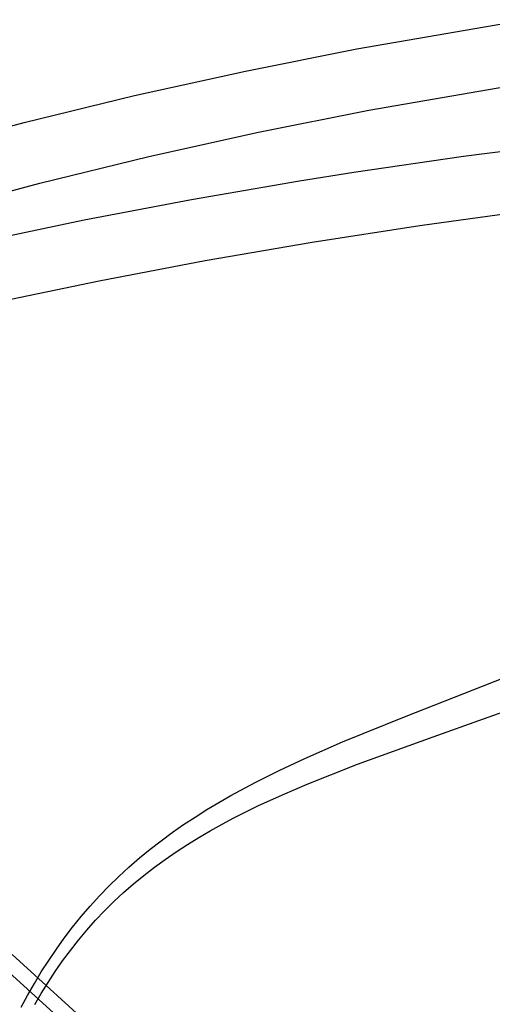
# Model space of a CAD drawing. Extents: x 2585 to 3160, y 2666 to 3200.
# Tile 182 of 256: x 2664 to 2731, y 3050 to 3189. Entities that reach past the tile are written whole.
import ezdxf

# ---------------------------------------------------------------- set-up
doc = ezdxf.new("R2010")
doc.units = 0
doc.layers.add('CAPA_01', color=12, linetype='CONTINUOUS')
doc.layers.add('PP', color=51, linetype='CONTINUOUS')

msp = doc.modelspace()

# ---------------------------------------------------------------- linework, layer by layer
at = {"layer": 'CAPA_01'}
for points in [[(2649.33, 3170.45, 783.51), (2664.88, 3174.6, 783.25), (2680.5, 3178.41, 783.02), (2696.22, 3181.89, 782.82), (2712.01, 3185.04, 782.65), (2735.83, 3189.17, 782.44)], [(2651.74, 3161.91, 785), (2667.09, 3166.01, 784.75), (2682.53, 3169.78, 784.53), (2698.06, 3173.22, 784.33), (2713.67, 3176.34, 784.17), (2737.22, 3180.41, 783.97)], [(2750.56, 3172.76, 683.33), (2727.09, 3169.8, 687.49), (2711.58, 3167.52, 690.6), (2703.86, 3166.29, 692.25), (2688.56, 3163.65, 695.75), (2673.36, 3160.76, 699.5), (2658.35, 3157.64, 703.49)], [(2736.32, 3162.11, 687.6), (2720.93, 3159.98, 690.56), (2705.64, 3157.61, 693.8), (2690.51, 3155.01, 697.28), (2675.49, 3152.16, 701.03), (2660.65, 3149.08, 705.01)], [(2664.42, 3049.35, 426.42), (2665.34, 3051.03, 426.56), (2666.3, 3052.7, 426.7), (2667.29, 3054.34, 426.85), (2668.33, 3055.96, 427.02), (2669.42, 3057.56, 427.19), (2670.54, 3059.13, 427.38), (2671.72, 3060.67, 427.57), (2672.93, 3062.18, 427.77), (2674.2, 3063.66, 427.99), (2675.51, 3065.1, 428.2), (2676.87, 3066.5, 428.43), (2678.26, 3067.86, 428.66), (2679.71, 3069.2, 428.9), (2681.19, 3070.48, 429.15), (2682.71, 3071.71, 429.39), (2684.25, 3072.91, 429.64), (2685.84, 3074.08, 429.9), (2687.45, 3075.2, 430.15), (2689.09, 3076.27, 430.41), (2690.74, 3077.32, 430.67), (2692.43, 3078.33, 430.93), (2694.13, 3079.31, 431.2), (2697.57, 3081.17, 431.73), (2701.08, 3082.92, 432.28), (2704.61, 3084.58, 432.83), (2709.98, 3086.93, 433.68), (2718.99, 3090.58, 435.18), (2729.79, 3094.79, 437.23), (2733.37, 3096.21, 438.01)], [(2666.36, 3049.72, 435.19), (2667.29, 3051.3, 435.32), (2668.25, 3052.86, 435.46), (2669.25, 3054.4, 435.62), (2670.31, 3055.92, 435.78), (2671.41, 3057.4, 435.95), (2672.55, 3058.85, 436.13), (2673.73, 3060.27, 436.32), (2674.97, 3061.66, 436.51), (2676.25, 3063, 436.71), (2677.58, 3064.32, 436.92), (2678.94, 3065.58, 437.13), (2680.37, 3066.82, 437.35), (2681.82, 3068.01, 437.57), (2683.31, 3069.16, 437.79), (2684.82, 3070.26, 438.02), (2686.39, 3071.34, 438.25), (2687.98, 3072.37, 438.47), (2689.59, 3073.36, 438.71), (2691.22, 3074.32, 438.94), (2692.89, 3075.25, 439.17), (2694.57, 3076.14, 439.41), (2697.97, 3077.84, 439.88), (2701.45, 3079.43, 440.36), (2704.95, 3080.94, 440.85), (2712.06, 3083.74, 441.86), (2722.81, 3087.63, 443.51), (2729.95, 3090.16, 444.76), (2733.51, 3091.45, 445.46)]]:
    msp.add_polyline3d(points, dxfattribs=at)
at = {"layer": 'PP'}
for p, q in [((2660.75, 3056.07, 417.97), (2718.19, 3003.93, 412.53)), ((2663.14, 3056.81, 407.21), (2720.57, 3004.67, 401.77))]:
    msp.add_line(p, q, dxfattribs=at)

doc.saveas('drawing.dxf')
